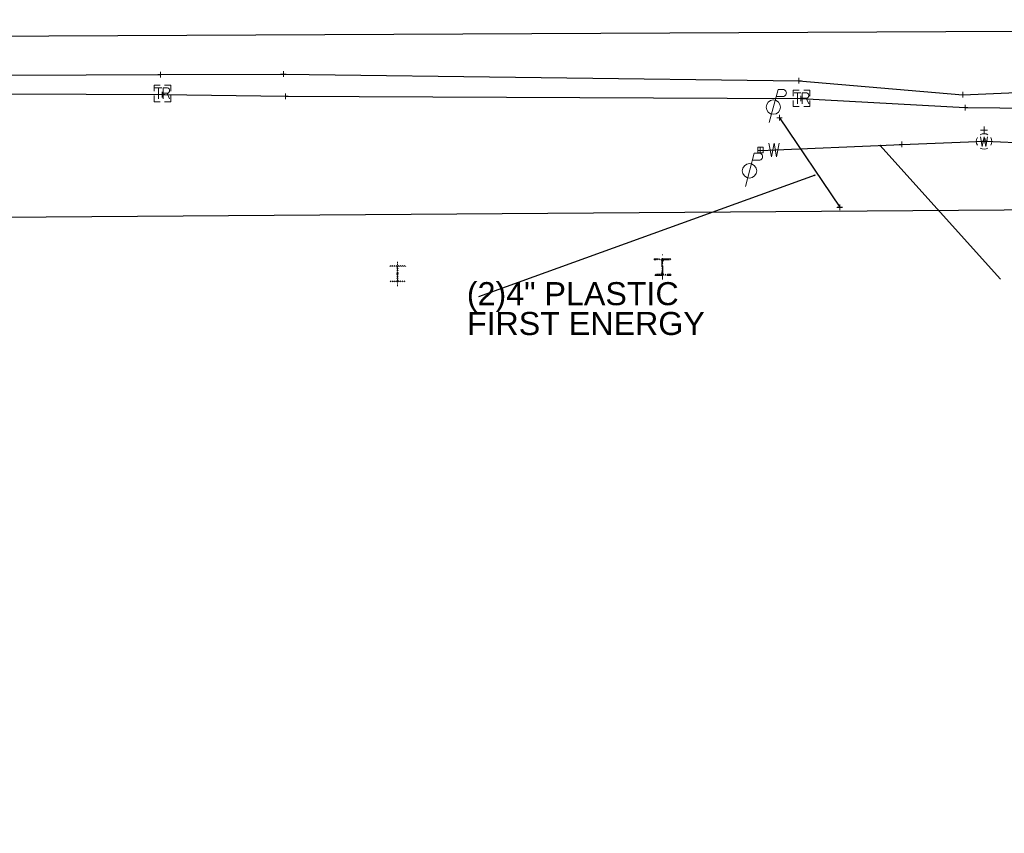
# Model space of a CAD drawing. Header units: feet. Extents: x 2474969 to 2485206, y 498780 to 500682.
# Tile 37 of 69: x 2479424 to 2479602, y 499918 to 500065. Entities that reach past the tile are written whole.
import ezdxf

# ---------------------------------------------------------------- set-up
doc = ezdxf.new("R2010")
doc.units = ezdxf.units.FT
doc.header["$MEASUREMENT"] = 0
for name, pattern in [('DGN Style 2', [0.017105, 0.010263, -0.006842]), ('DGN Style 7', [0.034211, 0.015395, -0.006842, 0.005132, -0.006842]), ('interconnectex', [0]), ('OhDOT_USTN2', [0.11, 0.069, -0.041]), ('OhDOT_USTN7', [0.221, 0.11, -0.028, 0.055, -0.028])]:
    doc.linetypes.add(name, pattern=pattern)
for name, color, linetype in [('GT_X_Piling_Cells', 6, 'OhDOT_USTN2'), ('SG_X_Interconnect_Cable', 7, 'interconnectex'), ('SG_X_PullBox', 7, 'Continuous'), ('TX_X_10', 7, 'Continuous'), ('UT_X_Electric', 1, 'elecex'), ('UT_X_Electric_Cells', 1, 'Continuous'), ('UT_X_FO', 30, 'foex'), ('UT_X_Water', 133, 'waterex'), ('UT_X_Water_Cells', 133, 'Continuous')]:
    doc.layers.add(name, color=color, linetype=linetype)
for name, color, linetype, lineweight in [('GT_X_Piling_Cells (Construction)', 6, 'DGN Style 2', 0), ('SG_X_PullBox (Construction)', 7, 'Continuous', 0), ('UT_X_Water_Cells (Construction)', 62, 'Continuous', 0)]:
    doc.layers.add(name, color=color, linetype=linetype, lineweight=lineweight)
doc.layers.add('SV_X_Shot_Marker (Construction)', color=2, linetype='Continuous', lineweight=0, transparency=0.5)
doc.styles.get("Standard").update_dxf_attribs({"font": 'arial.ttf'})
doc.styles.add('Standard-Linetype-Ex', font='font30.shx')
doc.styles.add('Style-Arial', font='arial.ttf')
doc.linetypes.add('elecex', pattern='A,0.2,-0.1,0.2,-0.1,0.2,-0.1,0.2,-0.1,["E",Standard-Linetype-Ex,S=0.14,R=0,X=0,Y=-0.05],-0.2', length=1.4)
doc.linetypes.add('foex', pattern='A,0.2,-0.1,0.2,-0.1,0.2,-0.1,0.2,-0.1,["FO",Standard-Linetype-Ex,S=0.14,R=0,X=0,Y=-0.05],-0.3', length=1.5)
doc.linetypes.add('waterex', pattern='A,0.2,-0.1,0.2,-0.1,0.2,-0.1,0.2,-0.1,["W",Standard-Linetype-Ex,S=0.14,R=0,X=0,Y=-0.05],-0.2', length=1.4)
doc.dimstyles.get("Standard").update_dxf_attribs({"dimtxt": 0.18, "dimasz": 0.18, "dimexe": 0.18, "dimexo": 0.0625, "dimgap": 0.09, "dimtad": 0, "dimtih": 1, "dimtoh": 1, "dimdec": 4, "dimzin": 0, "dimdsep": 46, "dimtxsty": 'Standard', "dimcen": 0.09, "dimadec": 0, "dimazin": 0, "dimtfac": 1, "dimtdec": 4, "dimtofl": 0, "dimtmove": 0, "dimatfit": 3, "dimfxl": 1, "dimtolj": 1, "dimtzin": 0, "dimarcsym": 0})

# ---------------------------------------------------------------- blocks, each defined once
blk = doc.blocks.new('SVPT_656')
at = {"layer": 'SV_X_Shot_Marker (Construction)', "transparency": 33554495}
for p, q in [((-0.025, 0), (0.025, 0)), ((0, 0.025), (0, -0.025))]:
    blk.add_line(p, q, dxfattribs=at)
blk.add_point((0, 0), dxfattribs=at)
blk = doc.blocks.new('SVPT_657')
at = {"layer": 'SV_X_Shot_Marker (Construction)', "transparency": 33554495}
for p, q in [((-0.025, 0), (0.025, 0)), ((0, 0.025), (0, -0.025))]:
    blk.add_line(p, q, dxfattribs=at)
blk.add_point((0, 0), dxfattribs=at)
blk = doc.blocks.new('SVPT_663')
at = {"layer": 'SV_X_Shot_Marker (Construction)', "transparency": 33554495}
for p, q in [((-0.025, 0), (0.025, 0)), ((0, 0.025), (0, -0.025))]:
    blk.add_line(p, q, dxfattribs=at)
blk.add_point((0, 0), dxfattribs=at)
blk = doc.blocks.new('WGV_1')
at = {"layer": 'UT_X_Water_Cells', "color": 62, "linetype": 'Continuous', "lineweight": 0}
for p, q in [((0.0318, 0.1018), (-0.0318, 0.1018)), ((0, 0.07), (0, 0.1336))]:
    blk.add_line(p, q, dxfattribs=at)
at = {"layer": 'UT_X_Water_Cells', "color": 62, "linetype": 'Continuous', "lineweight": 0, "flags": 128}
blk.add_lwpolyline([(-0.0318, 0.041), (-0.0159, -0.0452), (0, 0.041), (0.016, -0.0452), (0.0318, 0.041)], dxfattribs=at)
at = {"layer": 'UT_X_Water_Cells', "color": 62, "linetype": 'Continuous', "lineweight": 0, "extrusion": (0, 0, -1)}
blk.add_arc((0, 0.0001), 0.07, 330.01836, 29.98164, dxfattribs=at)
at = {"layer": 'UT_X_Water_Cells', "color": 62, "linetype": 'Continuous', "lineweight": 0}
for start, end in [(60.01836, 120.01574), (330.01836, 29.98164), (239.98426, 299.98164)]:
    blk.add_arc((0, 0.0001), 0.07, start, end, dxfattribs=at)
at = {"layer": 'UT_X_Water_Cells (Construction)', "color": 62, "linetype": 'Continuous', "lineweight": 30}
blk.add_point((0, 0), dxfattribs=at)
blk = doc.blocks.new('SVPT_664')
at = {"layer": 'SV_X_Shot_Marker (Construction)', "transparency": 33554495}
for p, q in [((-0.025, 0), (0.025, 0)), ((0, 0.025), (0, -0.025))]:
    blk.add_line(p, q, dxfattribs=at)
blk.add_point((0, 0), dxfattribs=at)
blk = doc.blocks.new('SVPT_665')
at = {"layer": 'SV_X_Shot_Marker (Construction)', "transparency": 33554495}
for p, q in [((-0.025, 0), (0.025, 0)), ((0, 0.025), (0, -0.025))]:
    blk.add_line(p, q, dxfattribs=at)
blk.add_point((0, 0), dxfattribs=at)
blk = doc.blocks.new('WVENT')
at = {"layer": 'UT_X_Water_Cells', "color": 133, "linetype": 'Continuous', "lineweight": 0, "flags": 128}
for points in [[(-0.025, -0.025), (0.025, -0.025), (0.025, 0.025), (-0.025, 0.025), (-0.025, -0.025)], [(0.0762, 0.0625), (0.0994, -0.0625), (0.1225, 0.0625), (0.1456, -0.0625), (0.1688, 0.0625)]]:
    blk.add_lwpolyline(points, dxfattribs=at)
blk = doc.blocks.new('SVPT_666')
at = {"layer": 'SV_X_Shot_Marker (Construction)', "transparency": 33554495}
for p, q in [((-0.025, 0), (0.025, 0)), ((0, 0.025), (0, -0.025))]:
    blk.add_line(p, q, dxfattribs=at)
blk.add_point((0, 0), dxfattribs=at)
blk = doc.blocks.new('SIGPB_26')
at = {"layer": 'SG_X_PullBox', "color": 7, "linetype": 'Continuous', "lineweight": 0, "flags": 128}
for points in [[(-0.02, 0.075), (-0.075, 0.075), (-0.075, 0.02)], [(-0.0678, 0.05), (-0.0056, 0.05)], [(-0.0363, 0.05), (-0.0363, -0.05)], [(0.0056, -0.05), (0.0056, 0.05), (0.0434, 0.05), (0.0473, 0.0492), (0.0528, 0.0476), (0.0552, 0.0461), (0.0576, 0.0445), (0.0607, 0.0405), (0.0631, 0.0366), (0.0646, 0.0303), (0.0646, 0.0209), (0.0639, 0.0177), (0.0623, 0.013), (0.0591, 0.0075), (0.056, 0.0051), (0.0536, 0.0035), (0.052, 0.0027), (0.0497, 0.002), (0.0426, 0.0012), (0.0056, 0.0012)], [(0.075, 0.02), (0.075, 0.075), (0.02, 0.075)], [(0.0426, 0.0012), (0.0646, -0.05)], [(-0.075, -0.02), (-0.075, -0.075), (-0.02, -0.075)], [(0.02, -0.075), (0.075, -0.075), (0.075, -0.02)]]:
    blk.add_lwpolyline(points, dxfattribs=at)
at = {"layer": 'SG_X_PullBox (Construction)', "color": 7, "linetype": 'Continuous', "lineweight": 30}
blk.add_point((0, 0), dxfattribs=at)
blk = doc.blocks.new('SVPT_667')
at = {"layer": 'SV_X_Shot_Marker (Construction)', "transparency": 33554495}
for p, q in [((-0.025, 0), (0.025, 0)), ((0, 0.025), (0, -0.025))]:
    blk.add_line(p, q, dxfattribs=at)
blk.add_point((0, 0), dxfattribs=at)
blk = doc.blocks.new('PP_1')
at = {"layer": 'UT_X_Electric_Cells', "color": 1, "linetype": 'Continuous', "lineweight": 0}
for p, q in [((0.0428, 0.16), (-0.0375, -0.14)), ((0.0258, 0.0963), (0.0853, 0.0963)), ((0.0428, 0.16), (0.0853, 0.16))]:
    blk.add_line(p, q, dxfattribs=at)
blk.add_circle((0, 0), 0.065, dxfattribs=at)
at = {"layer": 'UT_X_Electric_Cells', "color": 1, "linetype": 'Continuous', "lineweight": 0, "extrusion": (0, 0, -1)}
blk.add_arc((-0.086, 0.1281), 0.0319, 88.8767, 271.1233, dxfattribs=at)
blk = doc.blocks.new('SVPT_668')
at = {"layer": 'SV_X_Shot_Marker (Construction)', "transparency": 33554495}
for p, q in [((-0.025, 0), (0.025, 0)), ((0, 0.025), (0, -0.025))]:
    blk.add_line(p, q, dxfattribs=at)
blk.add_point((0, 0), dxfattribs=at)
blk = doc.blocks.new('SVPT_669')
at = {"layer": 'SV_X_Shot_Marker (Construction)', "transparency": 33554495}
for p, q in [((-0.025, 0), (0.025, 0)), ((0, 0.025), (0, -0.025))]:
    blk.add_line(p, q, dxfattribs=at)
blk.add_point((0, 0), dxfattribs=at)
blk = doc.blocks.new('SVPT_670')
at = {"layer": 'SV_X_Shot_Marker (Construction)', "transparency": 33554495}
for p, q in [((-0.025, 0), (0.025, 0)), ((0, 0.025), (0, -0.025))]:
    blk.add_line(p, q, dxfattribs=at)
blk.add_point((0, 0), dxfattribs=at)
blk = doc.blocks.new('SVPT_671')
at = {"layer": 'SV_X_Shot_Marker (Construction)', "transparency": 33554495}
for p, q in [((-0.025, 0), (0.025, 0)), ((0, 0.025), (0, -0.025))]:
    blk.add_line(p, q, dxfattribs=at)
blk.add_point((0, 0), dxfattribs=at)
blk = doc.blocks.new('SVPT_672')
at = {"layer": 'SV_X_Shot_Marker (Construction)', "transparency": 33554495}
for p, q in [((-0.025, 0), (0.025, 0)), ((0, 0.025), (0, -0.025))]:
    blk.add_line(p, q, dxfattribs=at)
blk.add_point((0, 0), dxfattribs=at)
blk = doc.blocks.new('SVPT_673')
at = {"layer": 'SV_X_Shot_Marker (Construction)', "transparency": 33554495}
for p, q in [((-0.025, 0), (0.025, 0)), ((0, 0.025), (0, -0.025))]:
    blk.add_line(p, q, dxfattribs=at)
blk.add_point((0, 0), dxfattribs=at)
blk = doc.blocks.new('SIGPB_27')
at = {"layer": 'SG_X_PullBox', "color": 7, "linetype": 'Continuous', "lineweight": 0, "flags": 128}
for points in [[(-0.02, 0.075), (-0.075, 0.075), (-0.075, 0.02)], [(-0.0678, 0.05), (-0.0056, 0.05)], [(-0.0363, 0.05), (-0.0363, -0.05)], [(0.0056, -0.05), (0.0056, 0.05), (0.0434, 0.05), (0.0473, 0.0492), (0.0528, 0.0476), (0.0552, 0.0461), (0.0576, 0.0445), (0.0607, 0.0405), (0.0631, 0.0366), (0.0646, 0.0303), (0.0646, 0.0209), (0.0639, 0.0177), (0.0623, 0.013), (0.0591, 0.0075), (0.056, 0.0051), (0.0536, 0.0035), (0.052, 0.0027), (0.0497, 0.002), (0.0426, 0.0012), (0.0056, 0.0012)], [(0.075, 0.02), (0.075, 0.075), (0.02, 0.075)], [(0.0426, 0.0012), (0.0646, -0.05)], [(-0.075, -0.02), (-0.075, -0.075), (-0.02, -0.075)], [(0.02, -0.075), (0.075, -0.075), (0.075, -0.02)]]:
    blk.add_lwpolyline(points, dxfattribs=at)
at = {"layer": 'SG_X_PullBox (Construction)', "color": 7, "linetype": 'Continuous', "lineweight": 30}
blk.add_point((0, 0), dxfattribs=at)
blk = doc.blocks.new('SVPT_674')
at = {"layer": 'SV_X_Shot_Marker (Construction)', "transparency": 33554495}
for p, q in [((-0.025, 0), (0.025, 0)), ((0, 0.025), (0, -0.025))]:
    blk.add_line(p, q, dxfattribs=at)
blk.add_point((0, 0), dxfattribs=at)
blk = doc.blocks.new('BEAM_PILE')
at = {"layer": 'GT_X_Piling_Cells', "color": 2, "linetype": 'OhDOT_USTN7', "lineweight": 0}
blk.add_line((0, -0.1125), (0, 0.1125), dxfattribs=at)
at = {"layer": 'GT_X_Piling_Cells', "color": 6, "linetype": 'Continuous', "lineweight": 0}
for p, q in [((-0.0687, 0.065), (-0.0587, 0.075)), ((-0.0511, 0.065), (-0.0411, 0.075)), ((-0.0334, 0.065), (-0.0234, 0.075)), ((-0.0158, 0.0649), (-0.0057, 0.075)), ((-0.0059, 0.0571), (0.012, 0.075)), ((-0.005, 0.0404), (0.005, 0.0504)), ((-0.005, 0.0227), (0.005, 0.0327)), ((-0.005, 0.005), (0.005, 0.015)), ((0.0196, 0.065), (0.0296, 0.075)), ((0.0373, 0.065), (0.0473, 0.075)), ((0.055, 0.065), (0.065, 0.075)), ((0.0727, 0.065), (0.075, 0.0673)), ((-0.0673, -0.075), (-0.0573, -0.065)), ((-0.0496, -0.075), (-0.0396, -0.065)), ((-0.032, -0.075), (-0.022, -0.065)), ((-0.0143, -0.075), (0.0053, -0.0554)), ((-0.005, -0.0127), (0.005, -0.0027)), ((-0.005, -0.0304), (0.005, -0.0204)), ((-0.005, -0.048), (0.005, -0.038)), ((0.0034, -0.075), (0.0139, -0.0645)), ((0.0211, -0.075), (0.0311, -0.065)), ((0.0387, -0.075), (0.0487, -0.065)), ((0.0564, -0.075), (0.0664, -0.065)), ((0.0741, -0.075), (0.075, -0.0741))]:
    blk.add_line(p, q, dxfattribs=at)
at = {"layer": 'GT_X_Piling_Cells', "color": 6, "linetype": 'OhDOT_USTN2', "lineweight": 0, "flags": 128}
blk.add_lwpolyline([(0.075, 0.075), (-0.075, 0.075), (-0.075, 0.065), (-0.0175, 0.065, -0.414214), (-0.005, 0.0525), (-0.005, -0.0525, -0.414214), (-0.0175, -0.065), (-0.075, -0.065), (-0.075, -0.075), (0.075, -0.075), (0.075, -0.065), (0.0175, -0.065, -0.414214), (0.005, -0.0525), (0.005, 0.0525, -0.414214), (0.0175, 0.065), (0.075, 0.065), (0.075, 0.075)], format="xyb", close=True, dxfattribs=at)
blk = doc.blocks.new('BEAM_PILE_1')
at = {"layer": 'GT_X_Piling_Cells', "color": 2, "linetype": 'DGN Style 7', "lineweight": 0}
blk.add_line((0, -0.1125), (0, 0.1125), dxfattribs=at)
at = {"layer": 'GT_X_Piling_Cells', "color": 6, "linetype": 'Continuous', "lineweight": 0}
for p, q in [((-0.0687, 0.065), (-0.0587, 0.075)), ((-0.0511, 0.065), (-0.0411, 0.075)), ((-0.0334, 0.065), (-0.0234, 0.075)), ((-0.0158, 0.0649), (-0.0057, 0.075)), ((-0.0059, 0.0571), (0.012, 0.075)), ((-0.005, 0.0404), (0.005, 0.0504)), ((-0.005, 0.0227), (0.005, 0.0327)), ((-0.005, 0.005), (0.005, 0.015)), ((0.0196, 0.065), (0.0296, 0.075)), ((0.0373, 0.065), (0.0473, 0.075)), ((0.055, 0.065), (0.065, 0.075)), ((0.0727, 0.065), (0.075, 0.0673)), ((-0.0673, -0.075), (-0.0573, -0.065)), ((-0.0496, -0.075), (-0.0396, -0.065)), ((-0.032, -0.075), (-0.022, -0.065)), ((-0.0143, -0.075), (0.0053, -0.0554)), ((-0.005, -0.0127), (0.005, -0.0027)), ((-0.005, -0.0304), (0.005, -0.0204)), ((-0.005, -0.048), (0.005, -0.038)), ((0.0034, -0.075), (0.0139, -0.0645)), ((0.0211, -0.075), (0.0311, -0.065)), ((0.0387, -0.075), (0.0487, -0.065)), ((0.0564, -0.075), (0.0664, -0.065)), ((0.0741, -0.075), (0.075, -0.0741))]:
    blk.add_line(p, q, dxfattribs=at)
at = {"layer": 'GT_X_Piling_Cells (Construction)', "color": 2, "linetype": 'Continuous', "lineweight": 40}
blk.add_point((0, 0), dxfattribs=at)
blk = doc.blocks.new('PP_7')
at = {"layer": 'UT_X_Electric_Cells', "color": 1, "linetype": 'Continuous', "lineweight": 0}
for p, q in [((0.0428, 0.16), (-0.0375, -0.14)), ((0.0258, 0.0962), (0.0853, 0.0962)), ((0.0428, 0.16), (0.0853, 0.16))]:
    blk.add_line(p, q, dxfattribs=at)
blk.add_circle((0, 0), 0.065, dxfattribs=at)
at = {"layer": 'UT_X_Electric_Cells', "color": 1, "linetype": 'Continuous', "lineweight": 0, "extrusion": (0, 0, -1)}
blk.add_arc((-0.086, 0.1281), 0.0319, 88.8767, 271.1233, dxfattribs=at)
blk = doc.blocks.new('TerminatorOpen_0.5')
at = {"color": 0, "linetype": 'ByBlock', "lineweight": -2}
for q in [(-1, 0.25), (-1, 0), (-1, -0.25)]:
    blk.add_line((0, 0), q, dxfattribs=at)

msp = doc.modelspace()

# ---------------------------------------------------------------- linework, layer by layer
at = {"layer": 'SG_X_Interconnect_Cable'}
msp.add_polyline3d([(2478955.59, 500051.98, 1108.55), (2478957.99, 500052.66, 1108.93), (2478988.85, 500053.32, 1107.46), (2479018.54, 500053.57, 1106.83), (2479073.95, 500051.93, 1105.47), (2479116.73, 500050.06, 1102.88), (2479154.7, 500048.15, 1101.03), (2479202.92, 500048.42, 1098.61), (2479240.58, 500048.4, 1097.28), (2479267.98, 500049.54, 1095.79), (2479332.23, 500051.36, 1093.48), (2479408.25, 500051.99, 1089.57), (2479449.44, 500051.82, 1087.04), (2479471.73, 500051.51, 1085.35), (2479564.89, 500051.12, 1082.27), (2479594.61, 500049.46, 1080.28), (2479625.99, 500049.18, 1078.39), (2479665.89, 500048.87, 1076), (2479708.05, 500048.8, 1073.13), (2479753.11, 500048.01, 1070.55), (2479803.54, 500048.98, 1067.88), (2479861.69, 500050.58, 1066.43), (2479905.91, 500051.47, 1064.4), (2479914.83, 500051.54, 1064.28)], dxfattribs=at)
at = {"layer": 'TX_X_10', "flags": 128}
msp.add_lwpolyline([(2477769.95, 500054.35), (2477803.71, 499918.26), (2477849.8, 499929.69), (2477829.5, 499998.87), (2477857.5, 500011.97), (2478851.28, 500025.47), (2479972.66, 500033.68), (2479972.96, 499992.65), (2480049.05, 499993.16), (2480040.12, 500065.36)], close=True, dxfattribs=at)
at = {"layer": 'UT_X_Electric', "extrusion": (-0.019819, 0.029401, 0.999371)}
msp.add_line((2479561.04, 500047.64), (2479571.94, 500031.46), dxfattribs=at)
at = {"layer": 'UT_X_FO', "flags": 128}
msp.add_lwpolyline([(2478718.18, 500051.07), (2478717.82, 500050.81), (2478727.63, 500050.49), (2478736.08, 500050.27), (2478798.62, 500052.43), (2478834.83, 500052.46), (2478901.31, 500053.25), (2478957.99, 500054.88), (2478991, 500055.29), (2479021.39, 500055.82), (2479073.75, 500056.01), (2479117.85, 500057.26), (2479157.12, 500056.18), (2479173.31, 500053.28), (2479203.06, 500053.86), (2479239.9, 500054.31), (2479267.9, 500054.86), (2479332.88, 500055.01), (2479408.75, 500055.28), (2479449.15, 500055.43), (2479471.36, 500055.54), (2479564.5, 500054.32), (2479594.2, 500051.8), (2479626.04, 500053.19), (2479665.86, 500053.76), (2479708.48, 500054.45), (2479753.31, 500054.97), (2479800.04, 500055.74), (2479862.03, 500058.02), (2479911.63, 500058.45), (2480000.41, 500058.8), (2480020.59, 500058.71), (2480040.69, 500058.31)], dxfattribs=at)
at = {"layer": 'UT_X_Water', "flags": 128}
msp.add_lwpolyline([(2479557.53, 500041.73), (2479583.15, 500042.81), (2479598.2, 500043.4), (2479606.48, 500043.04)], dxfattribs=at)

# ---------------------------------------------------------------- block references
at = {"layer": 'GT_X_Piling_Cells', "color": 2, "linetype": 'DGN Style 7', "lineweight": 0, "xscale": 20, "yscale": 20, "zscale": 20}
for name, p in [('BEAM_PILE', (2479539.87, 500020.64, 1082.54)), ('BEAM_PILE_1', (2479491.98, 500019.44, 1083.87))]:
    msp.add_blockref(name, p, dxfattribs=at)
at = {"layer": 'SG_X_PullBox', "color": 7, "linetype": 'Continuous', "lineweight": 0, "xscale": 20, "yscale": 20, "zscale": 20}
for name, p in [('SIGPB_27', (2479449.48, 500052.03, 1087.09)), ('SIGPB_26', (2479565.02, 500051.14, 1082.3))]:
    msp.add_blockref(name, p, dxfattribs=at)
at = {"layer": 'SV_X_Shot_Marker (Construction)', "transparency": 33554495, "xscale": 20, "yscale": 20, "zscale": 20}
for name, p in [('SVPT_674', (2479449.15, 500055.43, 1087.13)), ('SVPT_671', (2479471.36, 500055.54, 1085.9)), ('SVPT_667', (2479564.5, 500054.32, 1081.57)), ('SVPT_673', (2479449.44, 500051.82, 1087.04)), ('SVPT_656', (2479594.2, 500051.8, 1080.45)), ('SVPT_672', (2479471.73, 500051.51, 1085.35)), ('SVPT_666', (2479564.89, 500051.12, 1082.27)), ('SVPT_657', (2479594.61, 500049.46, 1080.28)), ('SVPT_668', (2479561.04, 500047.64, 1082.27)), ('SVPT_664', (2479583.15, 500042.81, 1080.8)), ('SVPT_663', (2479598.2, 500043.4, 1079.56)), ('SVPT_665', (2479557.53, 500041.73, 1082.59)), ('SVPT_670', (2479571.92, 500031.4, 1082.97)), ('SVPT_669', (2479571.94, 500031.46, 1082.96))]:
    msp.add_blockref(name, p, dxfattribs=at)
at = {"layer": 'UT_X_Electric_Cells', "color": 1, "linetype": 'Continuous', "lineweight": 0, "xscale": 20, "yscale": 20, "zscale": 20}
for name, p in [('PP_1', (2479559.92, 500049.55, 1082.6)), ('PP_7', (2479555.61, 500038.03, 1082.61))]:
    msp.add_blockref(name, p, dxfattribs=at)
at = {"layer": 'UT_X_Water_Cells', "color": 62, "linetype": 'Continuous', "lineweight": 0, "xscale": 20, "yscale": 20, "zscale": 20}
for name, p in [('WGV_1', (2479598.01, 500043.35, 1079.56)), ('WVENT', (2479557.6, 500041.79, 1083.36))]:
    msp.add_blockref(name, p, dxfattribs=at)

# ---------------------------------------------------------------- texts
at = {"layer": 'Defpoints', "color": 7, "insert": (2479504.52, 500017.91), "char_height": 4.1671, "attachment_point": 1, "line_spacing_factor": 0.776524, "style": 'Style-Arial'}
msp.add_mtext('(2)4" PLASTIC\\PFIRST ENERGY', dxfattribs=at)

# ---------------------------------------------------------------- leaders
at = {"layer": 'Defpoints', "color": 7}
for points in [[(2479579.16, 500042.66), (2479600.99, 500018.44)], [(2479567.48, 500037.24), (2479506.6, 500015.25)]]:
    msp.add_leader(points, dimstyle='Standard', override={"dimscale": 0, "dimtxt": 0.208348, "dimasz": 0.208348, "dimgap": 0.104174, "dimtad": 0, "dimtxsty": 'Style-Arial', "dimclrd": 7, "dimldrblk": 'TerminatorOpen_0.5'}, dxfattribs=at)

doc.saveas('drawing.dxf')
